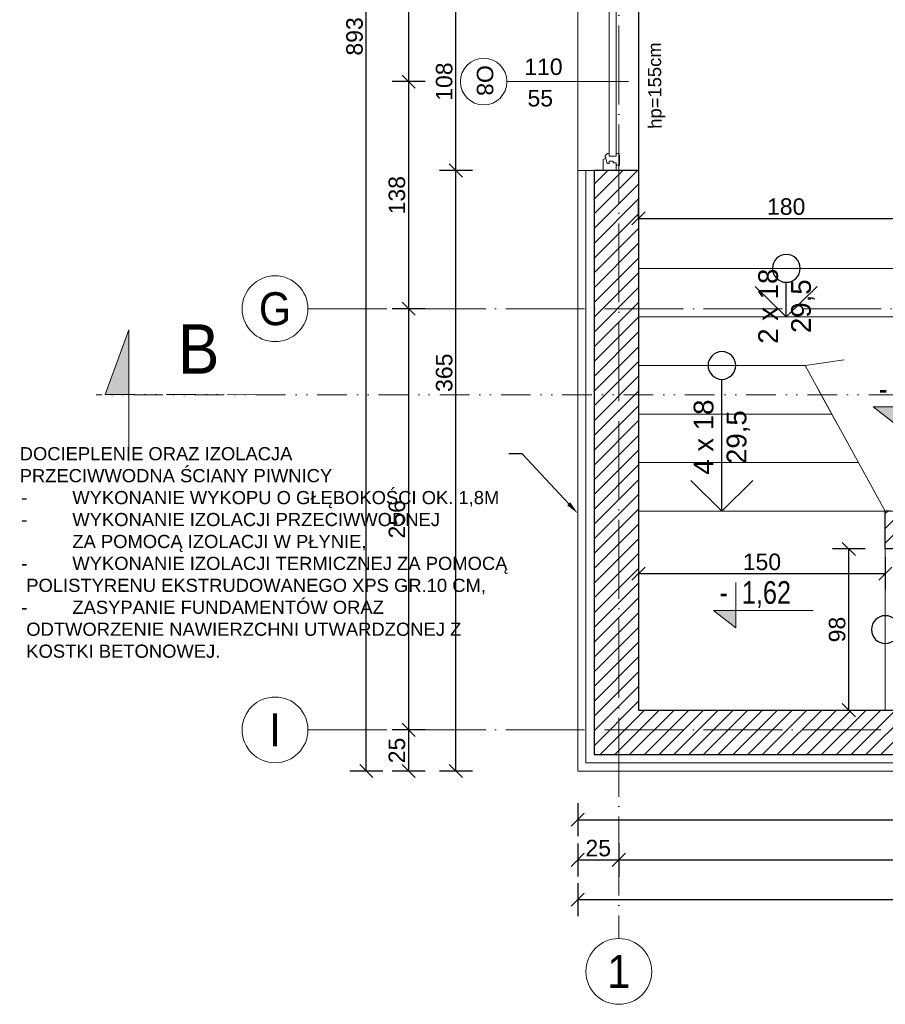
# Model space of a CAD drawing. Header units: millimetres. Extents: x -2720 to 125583, y -8970 to 34912.
# Tile 12 of 105: x 8719 to 9245, y 18026 to 18624. Entities that reach past the tile are written whole.
import ezdxf
from ezdxf import colors
from ezdxf.entities.mleader import LeaderData, LeaderLine
from ezdxf.enums import TextEntityAlignment as Align
from ezdxf.math import Vec2, Vec3

# ---------------------------------------------------------------- set-up
doc = ezdxf.new("R2010")
doc.units = ezdxf.units.MM
for name, pattern in [('1KS_2KP-50', [37.05, 12, 6, -6.35, 0, -6.35, 0, -6.35]), ('ACAD_ISO03W100', [30, 12, -18]), ('ACAD_ISO04W100', [30, 24, -3, 0, -3]), ('Osie$0$CONTINOUS', [0])]:
    doc.linetypes.add(name, pattern=pattern)
for name, color, linetype, lineweight, true_color in [('A_DZIAŁOWA_PROJEKTOWANE', 7, 'Continuous', 18, 0x007cb0), ('A_HATCH', 7, 'Continuous', 5, 0x999999), ('A_IZOLEACJA TERMI_PROJEKTOWANA', 7, 'Continuous', 15, 0x0089b6)]:
    doc.layers.add(name, color=color, linetype=linetype, lineweight=lineweight, true_color=true_color)
for name, color, linetype, lineweight in [('A_KONST_ISTNIEJĄCE', 83, 'Continuous', 25), ('A_LINIA PRZEKROJOWA', 223, '1KS_2KP-50', 15), ('A_OPISY', 40, 'Continuous', 9), ('A_OSIE KONSTRUKCYJNE', 150, 'ACAD_ISO04W100', 5), ('A_STOLARKA OKIENNA', 141, 'Continuous', 15), ('A_TEKST', 7, 'Continuous', 15), ('A_WIDOK', 141, 'Continuous', 13), ('A_WYMIAROWANIE', 7, 'Continuous', 9)]:
    doc.layers.add(name, color=color, linetype=linetype, lineweight=lineweight)
doc.layers.add('A_NIEWIDOCZNE  POMOCNICZE', color=252, linetype='ACAD_ISO03W100', lineweight=5, plot=False)
doc.layers.add('AA OPISY', color=40, linetype='Continuous')
doc.styles.add('APLUS', font='arial.ttf', dxfattribs={"width": 0.6})
doc.styles.add('DEMIURG_100_etykiety', font='arial.ttf', dxfattribs={"width": 0.9, "height": 30})
doc.styles.add('DEMIURG_100_opisy', font='arial.ttf', dxfattribs={"width": 0.9, "height": 20})
doc.styles.get("Standard").update_dxf_attribs({"font": 'arial.ttf'})
doc.linetypes.add('BATTING', pattern='A,0.0001,-0.1,[134,ltypeshp.shx,S=0.1,R=0,X=-0.1,Y=0],-0.2,[134,ltypeshp.shx,S=0.1,R=180,X=0.1,Y=0],-0.1', length=0.4001)
doc.dimstyles.new('1 do 100', dxfattribs={"dimtxt": 10, "dimasz": 8, "dimexe": 10, "dimexo": 10, "dimgap": 2, "dimtad": 1, "dimdec": 0, "dimtxsty": 'Standard', "dimblk": 'OBLIQUE', "dimcen": 2.5, "dimadec": 0, "dimazin": 0, "dimtfac": 1, "dimtdec": 0, "dimtmove": 0, "dimatfit": 3, "dimldrblk": 'OBLIQUE', "dimfxl": 10, "dimfxlon": 1, "dimarcsym": 0})

# ---------------------------------------------------------------- blocks, each defined once
blk = doc.blocks.new('*U139')
at = {"color": 144}
for p, q in [((-26, 0), (-26, -8)), ((-26, 0), (-19.32, 0)), ((-26, 0), (-26, -8)), ((-19.32, 0), (-18.74, -1.55)), ((75.32, 0), (74.74, -1.55)), ((82, 0), (75.32, 0)), ((82, 0), (82, -8)), ((-21.76, -2.4), (-18.74, -1.55)), ((-21.76, -3.73), (-21.76, -2.4)), ((-20.39, -3.73), (-21.76, -3.73)), ((-20.39, -6.06), (-20.39, -3.73)), ((-18.74, -1.55), (-17.89, -1.55)), ((-17.89, -1.55), (-17.99, -1.01)), ((-17.25, -7.98), (-17.25, -3.66)), ((-17.25, -3.66), (-15.62, -3.66)), ((73.25, -3.66), (71.62, -3.66)), ((73.25, -7.98), (73.25, -3.66)), ((73.89, -1.55), (73.99, -1.01)), ((74.74, -1.55), (73.89, -1.55)), ((77.76, -2.4), (74.74, -1.55)), ((76.39, -6.06), (76.39, -3.73)), ((76.39, -3.73), (77.76, -3.73)), ((77.76, -3.73), (77.76, -2.4)), ((-26, -8), (-22.8, -8)), ((-22.8, -8), (-22.8, -9.92)), ((-22.8, -8), (-21.41, -8)), ((-22.8, -9.92), (-16.94, -9.92)), ((-21.41, -8), (-21.41, -6.06)), ((-21.41, -6.06), (-20.39, -6.06)), ((-15.66, -7.98), (-17.25, -7.98)), ((-15.66, -9.03), (-15.66, -7.98)), ((71.66, -9.03), (71.66, -7.98)), ((71.66, -7.98), (73.25, -7.98)), ((78.8, -9.92), (72.94, -9.92)), ((77.41, -6.06), (76.39, -6.06)), ((77.41, -8), (77.41, -6.06)), ((78.8, -8), (77.41, -8)), ((82, -8), (78.8, -8)), ((78.8, -8), (78.8, -9.92))]:
    blk.add_line(p, q, dxfattribs=at)
blk.add_lwpolyline([(-17.25, -3.66), (73.25, -3.66), (73.25, -7.98), (-17.25, -7.98)], close=True, dxfattribs=at)
for centre, radius, start, end in [((-18.13, -3.52), 2.51, 356.81051, 86.81051), ((74.13, -3.52), 2.51, 93.18949, 183.18949), ((-17.03, -8.42), 1.5, 273.35533, 335.68535), ((73.03, -8.42), 1.5, 204.31465, 266.64467)]:
    blk.add_arc(centre, radius, start, end, dxfattribs=at)
blk = doc.blocks.new('*U114')
at = {"layer": 'AA OPISY'}
for q in [(72.47, 18.82), (-136.57, 0), (72.47, -18.82)]:
    blk.add_line((91, 0), q, dxfattribs=at)
blk.add_circle((-145, 0), 8.43, dxfattribs=at)
blk = doc.blocks.new('*U115')
at = {"layer": 'AA OPISY'}
for q in [(-75.03, 18.82), (-136.57, 0), (-75.03, -18.82)]:
    blk.add_line((-56.5, 0), q, dxfattribs=at)
blk.add_circle((-145, 0), 8.43, dxfattribs=at)
blk = doc.blocks.new('*U116')
at = {"layer": 'AA OPISY'}
for q in [(-134.03, 18.82), (-136.57, 0), (-134.03, -18.82)]:
    blk.add_line((-115.5, 0), q, dxfattribs=at)
blk.add_circle((-145, 0), 8.43, dxfattribs=at)
blk = doc.blocks.new('WARTOŚĆ')
at = {"layer": 'A_OPISY', "color": 144}
blk.add_line((0, 0), (0, 73.97), dxfattribs=at)
blk.add_circle((0, 88.12), 14.15, dxfattribs=at)
blk.add_attdef('OZ', (-9.99, 82.42), '', height=10, dxfattribs=at)
for tag, p in [('S', (-4.03, 32.64)), ('H', (15.09, 32.64))]:
    blk.add_attdef(tag, p, '', height=10, rotation=90, dxfattribs=at)
blk = doc.blocks.new('*U8')
blk.add_hatch(color=256).paths.add_polyline_path([(0, 0.1532), (-0.198, 0.1532), (0, 0)])
blk.add_line((0, 0.1532), (0, 0.4))
blk.add_lwpolyline([(0, 0.1532), (0, 0), (-0.198, 0.1532), (0.6852, 0.1532)])
at = {"style": 'APLUS', "width": 0.8}
blk.add_attdef('%%P_0.00', text='', height=0.2, dxfattribs=at).set_placement((-0.1457, 0.1532), align=Align.BOTTOM_LEFT)
blk = doc.blocks.new('_Oblique')
at = {"color": 0, "linetype": 'ByBlock', "lineweight": -2}
blk.add_line((-0.5, -0.5), (0.5, 0.5), dxfattribs=at)
blk = doc.blocks.new('*D149')
at = {"layer": 'A_WYMIAROWANIE', "color": 0, "lineweight": -2, "ltscale": 2, "transparency": 16777216}
for p, q in [((8993.74, 18532.7), (8973.74, 18532.7)), ((8983.74, 18167.66), (8983.74, 18532.7)), ((8993.74, 18167.66), (8973.74, 18167.66))]:
    blk.add_line(p, q, dxfattribs=at)
at = {"layer": 'Defpoints', "color": 0, "ltscale": 2, "transparency": 16777216}
for p in [(8983.74, 18532.7), (9057.76, 18532.7), (9057.76, 18167.66)]:
    blk.add_point(p, dxfattribs=at)
at = {"layer": 'A_WYMIAROWANIE', "color": 0, "lineweight": -2, "ltscale": 2, "transparency": 16777216, "xscale": 8, "yscale": 8, "zscale": 8}
for p, rotation in [((8983.74, 18532.7), 90), ((8983.74, 18167.66), 270)]:
    blk.add_blockref('_Oblique', p, dxfattribs=dict(at, rotation=rotation))
at = {"layer": 'A_WYMIAROWANIE', "color": 0, "ltscale": 2, "transparency": 16777216, "insert": (8976.64, 18409.76), "char_height": 10, "attachment_point": 5, "rotation": 90}
blk.add_mtext('365', dxfattribs=at)
blk = doc.blocks.new('*D150')
at = {"layer": 'A_WYMIAROWANIE', "color": 0, "lineweight": -2, "ltscale": 2, "transparency": 16777216}
for p, q in [((8993.74, 18640.7), (8973.74, 18640.7)), ((8983.74, 18532.7), (8983.74, 18640.7)), ((8993.74, 18532.7), (8973.74, 18532.7))]:
    blk.add_line(p, q, dxfattribs=at)
at = {"layer": 'Defpoints', "color": 0, "ltscale": 2, "transparency": 16777216}
for p in [(8983.74, 18640.7), (9057.76, 18640.7), (9057.76, 18532.7)]:
    blk.add_point(p, dxfattribs=at)
at = {"layer": 'A_WYMIAROWANIE', "color": 0, "lineweight": -2, "ltscale": 2, "transparency": 16777216, "xscale": 8, "yscale": 8, "zscale": 8}
for p, rotation in [((8983.74, 18640.7), 90), ((8983.74, 18532.7), 270)]:
    blk.add_blockref('_Oblique', p, dxfattribs=dict(at, rotation=rotation))
at = {"layer": 'A_WYMIAROWANIE', "color": 0, "ltscale": 2, "transparency": 16777216, "insert": (8976.64, 18586.7), "char_height": 10, "attachment_point": 5, "rotation": 90}
blk.add_mtext('108', dxfattribs=at)
blk = doc.blocks.new('*D155')
at = {"layer": 'A_WYMIAROWANIE', "color": 0, "lineweight": -2, "ltscale": 2, "transparency": 16777216}
for p, q in [((9094.76, 18503.57), (9094.76, 18513.57)), ((9274.26, 18493.57), (9274.26, 18513.57)), ((9094.76, 18503.57), (9274.26, 18503.57))]:
    blk.add_line(p, q, dxfattribs=at)
at = {"layer": 'Defpoints', "color": 0, "ltscale": 2, "transparency": 16777216}
for p in [(9274.26, 18503.57), (9094.76, 18497.36), (9274.26, 18473.16)]:
    blk.add_point(p, dxfattribs=at)
at = {"layer": 'A_WYMIAROWANIE', "color": 0, "lineweight": -2, "ltscale": 2, "transparency": 16777216, "xscale": 8, "yscale": 8, "zscale": 8, "rotation": 180}
blk.add_blockref('_Oblique', (9094.76, 18503.57), dxfattribs=at)
at = {"layer": 'A_WYMIAROWANIE', "color": 0, "lineweight": -2, "ltscale": 2, "transparency": 16777216, "xscale": 8, "yscale": 8, "zscale": 8}
blk.add_blockref('_Oblique', (9274.26, 18503.57), dxfattribs=at)
at = {"layer": 'A_WYMIAROWANIE', "color": 0, "ltscale": 2, "transparency": 16777216, "insert": (9184.51, 18510.68), "char_height": 10, "attachment_point": 5}
blk.add_mtext('180', dxfattribs=at)
blk = doc.blocks.new('*D171')
at = {"layer": 'A_WYMIAROWANIE', "color": 0, "lineweight": -2, "ltscale": 2, "transparency": 16777216}
for p, q in [((9232.62, 18302.66), (9212.62, 18302.66)), ((9222.62, 18204.66), (9222.62, 18302.66)), ((9222.62, 18204.66), (9232.62, 18204.66))]:
    blk.add_line(p, q, dxfattribs=at)
at = {"layer": 'Defpoints', "color": 0, "ltscale": 2, "transparency": 16777216}
for p in [(9222.62, 18302.66), (9274.26, 18302.66), (9221.96, 18204.66)]:
    blk.add_point(p, dxfattribs=at)
at = {"layer": 'A_WYMIAROWANIE', "color": 0, "lineweight": -2, "ltscale": 2, "transparency": 16777216, "xscale": 8, "yscale": 8, "zscale": 8}
for p, rotation in [((9222.62, 18302.66), 90), ((9222.62, 18204.66), 270)]:
    blk.add_blockref('_Oblique', p, dxfattribs=dict(at, rotation=rotation))
at = {"layer": 'A_WYMIAROWANIE', "color": 0, "ltscale": 2, "transparency": 16777216, "insert": (9215.51, 18253.66), "char_height": 10, "attachment_point": 5, "rotation": 90}
blk.add_mtext('98', dxfattribs=at)
blk = doc.blocks.new('*D172')
at = {"layer": 'A_WYMIAROWANIE', "color": 0, "lineweight": -2, "ltscale": 2, "transparency": 16777216}
for p, q in [((9094.76, 18297.63), (9094.76, 18277.63)), ((9244.76, 18297.63), (9244.76, 18277.63)), ((9094.76, 18287.63), (9244.76, 18287.63))]:
    blk.add_line(p, q, dxfattribs=at)
at = {"layer": 'Defpoints', "color": 0, "ltscale": 2, "transparency": 16777216}
for p in [(9094.76, 18312.16), (9244.76, 18312.16), (9244.76, 18287.63)]:
    blk.add_point(p, dxfattribs=at)
at = {"layer": 'A_WYMIAROWANIE', "color": 0, "lineweight": -2, "ltscale": 2, "transparency": 16777216, "xscale": 8, "yscale": 8, "zscale": 8, "rotation": 180}
blk.add_blockref('_Oblique', (9094.76, 18287.63), dxfattribs=at)
at = {"layer": 'A_WYMIAROWANIE', "color": 0, "lineweight": -2, "ltscale": 2, "transparency": 16777216, "xscale": 8, "yscale": 8, "zscale": 8}
blk.add_blockref('_Oblique', (9244.76, 18287.63), dxfattribs=at)
at = {"layer": 'A_WYMIAROWANIE', "color": 0, "ltscale": 2, "transparency": 16777216, "insert": (9169.76, 18294.73), "char_height": 10, "attachment_point": 5}
blk.add_mtext('150', dxfattribs=at)
blk = doc.blocks.new('*D412')
at = {"layer": 'A_WYMIAROWANIE', "color": 0, "lineweight": -2, "ltscale": 2, "transparency": 16777216}
for p, q in [((8965.02, 18744.7), (8945.02, 18744.7)), ((8955.02, 18744.7), (8955.02, 18586.7)), ((8965.02, 18586.7), (8945.02, 18586.7))]:
    blk.add_line(p, q, dxfattribs=at)
at = {"layer": 'Defpoints', "color": 0, "ltscale": 2, "transparency": 16777216}
for p in [(9051.76, 18744.7), (8955.02, 18586.7), (9051.76, 18586.7)]:
    blk.add_point(p, dxfattribs=at)
at = {"layer": 'A_WYMIAROWANIE', "color": 0, "lineweight": -2, "ltscale": 2, "transparency": 16777216, "xscale": 8, "yscale": 8, "zscale": 8}
for p, rotation in [((8955.02, 18744.7), 90), ((8955.02, 18586.7), 270)]:
    blk.add_blockref('_Oblique', p, dxfattribs=dict(at, rotation=rotation))
at = {"layer": 'A_WYMIAROWANIE', "color": 0, "ltscale": 2, "transparency": 16777216, "insert": (8947.91, 18665.7), "char_height": 10, "attachment_point": 5, "rotation": 90}
blk.add_mtext('158', dxfattribs=at)
blk = doc.blocks.new('*D413')
at = {"layer": 'A_WYMIAROWANIE', "color": 0, "lineweight": -2, "ltscale": 2, "transparency": 16777216}
for p, q in [((8965.02, 18586.7), (8945.02, 18586.7)), ((8955.02, 18586.7), (8955.02, 18448.66)), ((8965.02, 18448.66), (8945.02, 18448.66))]:
    blk.add_line(p, q, dxfattribs=at)
at = {"layer": 'Defpoints', "color": 0, "ltscale": 2, "transparency": 16777216}
for p in [(9051.76, 18586.7), (8955.02, 18448.66), (9037.19, 18448.66)]:
    blk.add_point(p, dxfattribs=at)
at = {"layer": 'A_WYMIAROWANIE', "color": 0, "lineweight": -2, "ltscale": 2, "transparency": 16777216, "xscale": 8, "yscale": 8, "zscale": 8}
for p, rotation in [((8955.02, 18586.7), 90), ((8955.02, 18448.66), 270)]:
    blk.add_blockref('_Oblique', p, dxfattribs=dict(at, rotation=rotation))
at = {"layer": 'A_WYMIAROWANIE', "color": 0, "ltscale": 2, "transparency": 16777216, "insert": (8947.91, 18517.68), "char_height": 10, "attachment_point": 5, "rotation": 90}
blk.add_mtext('138', dxfattribs=at)
blk = doc.blocks.new('*D414')
at = {"layer": 'A_WYMIAROWANIE', "color": 0, "lineweight": -2, "ltscale": 2, "transparency": 16777216}
for p, q in [((8965.02, 18448.66), (8945.02, 18448.66)), ((8955.02, 18448.66), (8955.02, 18192.66)), ((8965.02, 18192.66), (8945.02, 18192.66))]:
    blk.add_line(p, q, dxfattribs=at)
at = {"layer": 'Defpoints', "color": 0, "ltscale": 2, "transparency": 16777216}
for p in [(9037.19, 18448.66), (8955.02, 18192.66), (9057.76, 18192.66)]:
    blk.add_point(p, dxfattribs=at)
at = {"layer": 'A_WYMIAROWANIE', "color": 0, "lineweight": -2, "ltscale": 2, "transparency": 16777216, "xscale": 8, "yscale": 8, "zscale": 8}
for p, rotation in [((8955.02, 18448.66), 90), ((8955.02, 18192.66), 270)]:
    blk.add_blockref('_Oblique', p, dxfattribs=dict(at, rotation=rotation))
at = {"layer": 'A_WYMIAROWANIE', "color": 0, "ltscale": 2, "transparency": 16777216, "insert": (8947.91, 18320.66), "char_height": 10, "attachment_point": 5, "rotation": 90}
blk.add_mtext('256', dxfattribs=at)
blk = doc.blocks.new('*D415')
at = {"layer": 'A_WYMIAROWANIE', "color": 0, "lineweight": -2, "ltscale": 2, "transparency": 16777216}
for p, q in [((8965.02, 18192.66), (8945.02, 18192.66)), ((8955.02, 18192.66), (8955.02, 18167.66)), ((8965.02, 18167.66), (8945.02, 18167.66))]:
    blk.add_line(p, q, dxfattribs=at)
at = {"layer": 'Defpoints', "color": 0, "ltscale": 2, "transparency": 16777216}
for p in [(9057.76, 18192.66), (8955.02, 18167.66), (9057.76, 18167.66)]:
    blk.add_point(p, dxfattribs=at)
at = {"layer": 'A_WYMIAROWANIE', "color": 0, "lineweight": -2, "ltscale": 2, "transparency": 16777216, "xscale": 8, "yscale": 8, "zscale": 8}
for p, rotation in [((8955.02, 18192.66), 90), ((8955.02, 18167.66), 270)]:
    blk.add_blockref('_Oblique', p, dxfattribs=dict(at, rotation=rotation))
at = {"layer": 'A_WYMIAROWANIE', "color": 0, "ltscale": 2, "transparency": 16777216, "insert": (8947.91, 18180.16), "char_height": 10, "attachment_point": 5, "rotation": 90}
blk.add_mtext('25', dxfattribs=at)
blk = doc.blocks.new('*D416')
at = {"layer": 'A_WYMIAROWANIE', "color": 0, "lineweight": -2, "ltscale": 2, "transparency": 16777216}
for p, q in [((8939.26, 19060.66), (8919.26, 19060.66)), ((8929.26, 18167.66), (8929.26, 19060.66)), ((8939.26, 18167.66), (8919.26, 18167.66))]:
    blk.add_line(p, q, dxfattribs=at)
at = {"layer": 'Defpoints', "color": 0, "ltscale": 2, "transparency": 16777216}
for p in [(8929.26, 19060.66), (9067.76, 19060.66), (9057.76, 18167.66)]:
    blk.add_point(p, dxfattribs=at)
at = {"layer": 'A_WYMIAROWANIE', "color": 0, "lineweight": -2, "ltscale": 2, "transparency": 16777216, "xscale": 8, "yscale": 8, "zscale": 8}
for p, rotation in [((8929.26, 19060.66), 90), ((8929.26, 18167.66), 270)]:
    blk.add_blockref('_Oblique', p, dxfattribs=dict(at, rotation=rotation))
at = {"layer": 'A_WYMIAROWANIE', "color": 0, "ltscale": 2, "transparency": 16777216, "insert": (8922.15, 18614.16), "char_height": 10, "attachment_point": 5, "rotation": 90}
blk.add_mtext('893', dxfattribs=at)
blk = doc.blocks.new('*D417')
at = {"layer": 'A_WYMIAROWANIE', "color": 0, "lineweight": -2, "ltscale": 2, "transparency": 16777216}
for p, q in [((9057.76, 18148.1), (9057.76, 18128.1)), ((9751.76, 18148.1), (9751.76, 18128.1)), ((9057.76, 18138.1), (9751.76, 18138.1))]:
    blk.add_line(p, q, dxfattribs=at)
at = {"layer": 'Defpoints', "color": 0, "ltscale": 2, "transparency": 16777216}
for p in [(9057.76, 18167.66), (9751.76, 18167.66), (9751.76, 18138.1)]:
    blk.add_point(p, dxfattribs=at)
at = {"layer": 'A_WYMIAROWANIE', "color": 0, "lineweight": -2, "ltscale": 2, "transparency": 16777216, "xscale": 8, "yscale": 8, "zscale": 8, "rotation": 180}
blk.add_blockref('_Oblique', (9057.76, 18138.1), dxfattribs=at)
at = {"layer": 'A_WYMIAROWANIE', "color": 0, "lineweight": -2, "ltscale": 2, "transparency": 16777216, "xscale": 8, "yscale": 8, "zscale": 8}
blk.add_blockref('_Oblique', (9751.76, 18138.1), dxfattribs=at)
at = {"layer": 'A_WYMIAROWANIE', "color": 0, "ltscale": 2, "transparency": 16777216, "insert": (9404.76, 18145.2), "char_height": 10, "attachment_point": 5}
blk.add_mtext('694', dxfattribs=at)
blk = doc.blocks.new('*D419')
at = {"layer": 'A_WYMIAROWANIE', "color": 0, "lineweight": -2, "ltscale": 2, "transparency": 16777216}
for p, q in [((9057.76, 18123.65), (9057.76, 18103.65)), ((9082.76, 18123.65), (9082.76, 18103.65)), ((9057.76, 18113.65), (9082.76, 18113.65))]:
    blk.add_line(p, q, dxfattribs=at)
at = {"layer": 'Defpoints', "color": 0, "ltscale": 2, "transparency": 16777216}
for p in [(9057.76, 18167.66), (9082.76, 18156.26), (9082.76, 18113.65)]:
    blk.add_point(p, dxfattribs=at)
at = {"layer": 'A_WYMIAROWANIE', "color": 0, "lineweight": -2, "ltscale": 2, "transparency": 16777216, "xscale": 8, "yscale": 8, "zscale": 8, "rotation": 180}
blk.add_blockref('_Oblique', (9057.76, 18113.65), dxfattribs=at)
at = {"layer": 'A_WYMIAROWANIE', "color": 0, "lineweight": -2, "ltscale": 2, "transparency": 16777216, "xscale": 8, "yscale": 8, "zscale": 8}
blk.add_blockref('_Oblique', (9082.76, 18113.65), dxfattribs=at)
at = {"layer": 'A_WYMIAROWANIE', "color": 0, "ltscale": 2, "transparency": 16777216, "insert": (9070.26, 18120.76), "char_height": 10, "attachment_point": 5}
blk.add_mtext('25', dxfattribs=at)
blk = doc.blocks.new('*D420')
at = {"layer": 'A_WYMIAROWANIE', "color": 0, "lineweight": -2, "ltscale": 2, "transparency": 16777216}
for p, q in [((9082.76, 18123.65), (9082.76, 18103.65)), ((9751.76, 18123.65), (9751.76, 18103.65)), ((9082.76, 18113.65), (9751.76, 18113.65))]:
    blk.add_line(p, q, dxfattribs=at)
at = {"layer": 'Defpoints', "color": 0, "ltscale": 2, "transparency": 16777216}
for p in [(9751.76, 18167.66), (9082.76, 18156.26), (9751.76, 18113.65)]:
    blk.add_point(p, dxfattribs=at)
at = {"layer": 'A_WYMIAROWANIE', "color": 0, "lineweight": -2, "ltscale": 2, "transparency": 16777216, "xscale": 8, "yscale": 8, "zscale": 8, "rotation": 180}
blk.add_blockref('_Oblique', (9082.76, 18113.65), dxfattribs=at)
at = {"layer": 'A_WYMIAROWANIE', "color": 0, "lineweight": -2, "ltscale": 2, "transparency": 16777216, "xscale": 8, "yscale": 8, "zscale": 8}
blk.add_blockref('_Oblique', (9751.76, 18113.65), dxfattribs=at)
at = {"layer": 'A_WYMIAROWANIE', "color": 0, "ltscale": 2, "transparency": 16777216, "insert": (9417.26, 18120.76), "char_height": 10, "attachment_point": 5}
blk.add_mtext('669', dxfattribs=at)
blk = doc.blocks.new('*D423')
at = {"layer": 'A_WYMIAROWANIE', "color": 0, "lineweight": -2, "ltscale": 2, "transparency": 16777216}
for p, q in [((9057.76, 18099.48), (9057.76, 18079.48)), ((9914.76, 18099.48), (9914.76, 18079.48)), ((9057.76, 18089.48), (9914.76, 18089.48))]:
    blk.add_line(p, q, dxfattribs=at)
at = {"layer": 'Defpoints', "color": 0, "ltscale": 2, "transparency": 16777216}
for p in [(9914.76, 18347.31), (9057.76, 18167.66), (9914.76, 18089.48)]:
    blk.add_point(p, dxfattribs=at)
at = {"layer": 'A_WYMIAROWANIE', "color": 0, "lineweight": -2, "ltscale": 2, "transparency": 16777216, "xscale": 8, "yscale": 8, "zscale": 8, "rotation": 180}
blk.add_blockref('_Oblique', (9057.76, 18089.48), dxfattribs=at)
at = {"layer": 'A_WYMIAROWANIE', "color": 0, "lineweight": -2, "ltscale": 2, "transparency": 16777216, "xscale": 8, "yscale": 8, "zscale": 8}
blk.add_blockref('_Oblique', (9914.76, 18089.48), dxfattribs=at)
at = {"layer": 'A_WYMIAROWANIE', "color": 0, "ltscale": 2, "transparency": 16777216, "insert": (9486.26, 18096.58), "char_height": 10, "attachment_point": 5}
blk.add_mtext('857', dxfattribs=at)
blk = doc.blocks.new('linia przekroju')
at = {"linetype": 'Continuous', "lineweight": 5}
h = blk.add_hatch(color=256, dxfattribs=at)
h.dxf.hatch_style = 1
h.paths.add_polyline_path([(0, -40.51), (0, 39.3), (14.4, 0), (0, 0)])
at = {"linetype": 'Continuous'}
blk.add_lwpolyline([(0, -40.51), (0, 39.3), (14.4, 0), (0, 0)], close=True, dxfattribs=at)
blk.add_lwpolyline([(14.4, 0), (-87.57, -0.09)])
at = {"linetype": 'Continuous', "style": 'DEMIURG_100_etykiety', "width": 0.9, "flags": 8}
blk.add_attdef('NR_PRZEKROJU', (-55.09, 12.57), '', height=30, dxfattribs=at)

msp = doc.modelspace()

# ---------------------------------------------------------------- hatches: boundary and pattern name
at = {"layer": 'A_HATCH'}
h = msp.add_hatch(dxfattribs=at)
h.set_pattern_fill('ANSI31', color=256, scale=2)
h.set_pattern_definition([(45, (-3039.768, 355.087), (-4.490128, 4.490128), [])])
h.paths.add_polyline_path([(9887.76, 18730.66), (9567.76, 18730.66), (9567.76, 18645.66), (9597.76, 18645.66), (9597.76, 18700.66), (9887.76, 18700.66)], flags=17)
h.paths.add_polyline_path([(9597.76, 18585.66), (9567.76, 18585.66), (9567.76, 18560.66), (9597.76, 18560.66)], flags=17)
h.paths.add_polyline_path([(9714.76, 18455.66), (9274.26, 18455.66), (9274.26, 18425.66), (9714.76, 18425.66)], flags=17)
h.paths.add_polyline_path([(9570.76, 18325.66), (9247.76, 18325.66), (9244.76, 18325.66), (9244.76, 18302.66), (9570.76, 18302.66)], flags=17)
h.paths.add_polyline_path([(9887.76, 18523.42), (9910.26, 18523.42), (9887.76, 18523.42), (9887.76, 18347.66), (9754.76, 18347.66), (9754.76, 18455.66), (9714.76, 18455.66), (9714.76, 18425.66), (9714.76, 18204.66), (9570.76, 18204.66), (9094.76, 18204.66), (9094.76, 18419.66), (9094.76, 18532.7), (9067.76, 18532.7), (9067.76, 18419.66), (9067.76, 18177.66), (9741.76, 18177.66), (9741.76, 18320.66), (9914.76, 18320.66), (9914.76, 19060.66), (9067.76, 19060.66), (9067.76, 18798.7), (9094.76, 18798.7), (9094.76, 19033.66), (9887.76, 19033.66)])

# ---------------------------------------------------------------- linework, layer by layer
at = {"layer": 'A_IZOLEACJA TERMI_PROJEKTOWANA', "ltscale": 2}
msp.add_line((9067.76, 18532.7), (9057.76, 18532.7), dxfattribs=at)
msp.add_lwpolyline([(9057.76, 19160.66), (9057.76, 18419.66), (9057.76, 18167.66), (9751.76, 18167.66)], dxfattribs=at)
at = {"layer": 'A_IZOLEACJA TERMI_PROJEKTOWANA', "linetype": 'BATTING', "ltscale": 10}
msp.add_lwpolyline([(9062.76, 18532.7), (9062.76, 18419.66), (9062.76, 18172.66), (9741.76, 18172.66)], dxfattribs=at)
at = {"layer": 'A_KONST_ISTNIEJĄCE', "ltscale": 2}
for p, q in [((9094.76, 18532.7), (9067.76, 18532.7)), ((9247.76, 18325.66), (9244.76, 18325.66)), ((9244.76, 18302.66), (9244.76, 18325.66)), ((9570.76, 18302.66), (9244.76, 18302.66))]:
    msp.add_line(p, q, dxfattribs=at)
for points in [[(9094.76, 19033.66), (9094.76, 18419.66), (9094.76, 18204.66), (9570.76, 18204.66)], [(9067.76, 18532.7), (9067.76, 18419.66), (9067.76, 18177.66), (9741.76, 18177.66)]]:
    msp.add_lwpolyline(points, dxfattribs=at)
at = {"layer": 'A_LINIA PRZEKROJOWA'}
msp.add_line((9960.43, 18396.4), (8765.15, 18396.4), dxfattribs=at)
at = {"layer": 'A_NIEWIDOCZNE  POMOCNICZE', "ltscale": 2}
for points in [[(9567.76, 18715.66), (9567.76, 18455.66), (9274.26, 18455.66), (9274.26, 18473.16), (9094.76, 18473.16), (9094.76, 19033.66), (9392.76, 19026.16), (9392.76, 18715.66), (9567.76, 18715.66)], [(9274.26, 18425.66), (9714.76, 18425.66), (9714.76, 18204.66), (9570.76, 18204.66), (9570.76, 18325.66), (9244.76, 18325.66), (9195.99, 18414.16), (9274.26, 18425.66)]]:
    msp.add_lwpolyline(points, dxfattribs=at)
at = {"layer": 'A_OSIE KONSTRUKCYJNE', "ltscale": 2}
for p, q in [((9082.76, 19221.75), (9082.76, 18065.87)), ((8893.8, 18448.66), (10074.28, 18448.66)), ((8893.8, 18192.66), (10074.28, 18192.66))]:
    msp.add_line(p, q, dxfattribs=at)
at = {"layer": 'A_OSIE KONSTRUKCYJNE', "linetype": 'Continuous'}
for centre in [(8873.8, 18448.66), (8873.8, 18192.66), (9082.76, 18045.87)]:
    msp.add_circle(centre, 20, dxfattribs=at)
at = {"layer": 'A_WIDOK', "ltscale": 2}
for p, q in [((9274.26, 18473.16), (9094.76, 18473.16)), ((9274.26, 18443.66), (9094.76, 18443.66)), ((9195.99, 18414.16), (9094.76, 18414.16)), ((9244.76, 18325.66), (9195.99, 18414.16)), ((9212.25, 18384.66), (9094.76, 18384.66)), ((9228.51, 18355.16), (9094.76, 18355.16)), ((9244.76, 18325.66), (9094.76, 18325.66)), ((9244.76, 18302.66), (9244.76, 18204.66))]:
    msp.add_line(p, q, dxfattribs=at)

# ---------------------------------------------------------------- block references
at = {"layer": 'A_LINIA PRZEKROJOWA'}
ref = msp.add_blockref('linia przekroju', (8784.9, 18396.49), dxfattribs=dict(at, xscale=-1))
ref.add_attrib('NR_PRZEKROJU', 'B', dxfattribs={"layer": '0', "linetype": 'Continuous', "height": 30, "style": 'DEMIURG_100_etykiety', "width": 0.9}).set_placement((8814.82, 18400.18), align=Align.BOTTOM_LEFT)
at = {"layer": 'A_OPISY', "color": 144, "transparency": 33554559}
ref = msp.add_blockref('WARTOŚĆ', (9088.75, 18586.7), dxfattribs=dict(at, xscale=-1, rotation=90))
ref.add_attrib('S', '110', (9025.31, 18590.73), dxfattribs={"color": 0, "height": 10})
ref.add_attrib('H', '55', (9027.26, 18571.6), dxfattribs={"color": 0, "height": 10})
ref.add_attrib('OZ', 'O8', (8996.45, 18596.69), dxfattribs={"color": 0, "height": 10, "rotation": 270})
at = {"layer": 'A_OPISY', "transparency": 33554559, "xscale": -1}
for name, p, rotation in [('*U116', (9184.56, 18328.16), 90), ('*U115', (9145.42, 18269.16), 90), ('*U114', (9389.76, 18253.66), 180)]:
    msp.add_blockref(name, p, dxfattribs=dict(at, rotation=rotation))
at = {"layer": 'A_OPISY', "transparency": 33554687, "xscale": 68.67492864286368, "yscale": 68.67492864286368, "zscale": 68.67492864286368, "rotation": 1.435389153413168e-05}
for p, values in [((9250.91, 18378.48), {'%%P_0.00': '-  2,34'}), ((9153.95, 18254.71), {'%%P_0.00': '-  1,62'})]:
    msp.add_blockref('*U8', p, dxfattribs=at).add_auto_attribs(values)
at = {"layer": 'A_STOLARKA OKIENNA', "color": 144, "transparency": 33554559, "xscale": -1, "rotation": 90}
msp.add_blockref('*U139', (9073.26, 18614.7), dxfattribs=at)

# ---------------------------------------------------------------- texts
at = {"layer": 'A_OPISY', "transparency": 33554559, "insert": (9105.79, 18584.3), "char_height": 8, "attachment_point": 5, "rotation": 90.4248}
msp.add_mtext_dynamic_manual_height_columns('hp=155cm', width=44.3905, gutter_width=12.5, heights=[0], dxfattribs=at)
at = {"layer": 'A_OSIE KONSTRUKCYJNE', "linetype": 'Osie$0$CONTINOUS', "style": 'DEMIURG_100_opisy', "width": 0.9}
for s, p in [('G', (8873.8, 18448.66)), ('I', (8873.8, 18192.66)), ('1', (9082.76, 18045.87))]:
    msp.add_text(s, height=20, dxfattribs=at).set_placement(p, align=Align.MIDDLE_CENTER)
at = {"layer": 'A_TEKST', "transparency": 33554559, "char_height": 12, "attachment_point": 5, "rotation": 90}
for s, insert in [('2 x 18\\P\\pxqc;29,5', (9184.64, 18450.19)), ('4 x 18\\P\\pxqc;29,5', (9145.42, 18370.62))]:
    msp.add_mtext_dynamic_manual_height_columns(s, width=91.3974, gutter_width=12.5, heights=[39.91], dxfattribs=dict(at, insert=insert))

# ---------------------------------------------------------------- dimensions: what is measured, and where the dimension line sits
at = {"layer": 'A_WYMIAROWANIE', "ltscale": 2}
for base, p1, p2, picture, middle in [((8929.26, 19060.66), (9057.76, 18167.66), (9067.76, 19060.66), '*D416', (8922.15, 18614.16)), ((9222.62, 18302.66), (9221.96, 18204.66), (9274.26, 18302.66), '*D171', (9215.51, 18253.66))]:
    dim = msp.add_linear_dim(base=base, p1=p1, p2=p2, angle=90, dimstyle='1 do 100', dxfattribs=at)
    dim.commit()
    dim.dimension.update_dxf_attribs({"geometry": picture, "text_midpoint": middle})
for base, p1, p2, picture, middle in [((8955.02, 18586.7), (9051.76, 18744.7), (9051.76, 18586.7), '*D412', (8947.91, 18665.7)), ((8983.74, 18640.7), (9057.76, 18532.7), (9057.76, 18640.7), '*D150', (8976.64, 18586.7)), ((8955.02, 18448.66), (9051.76, 18586.7), (9037.19, 18448.66), '*D413', (8947.91, 18517.68)), ((8955.02, 18192.66), (9037.19, 18448.66), (9057.76, 18192.66), '*D414', (8947.91, 18320.66)), ((8955.02, 18167.66), (9057.76, 18192.66), (9057.76, 18167.66), '*D415', (8947.91, 18180.16))]:
    dim = msp.add_linear_dim(base=base, p1=p1, p2=p2, angle=90, dimstyle='1 do 100', override={"dimtmove": 1}, dxfattribs=at)
    dim.commit()
    dim.dimension.update_dxf_attribs({"geometry": picture, "text_midpoint": middle})
dim = msp.add_linear_dim(base=(8983.74, 18532.7), p1=(9057.76, 18167.66), p2=(9057.76, 18532.7), angle=90, dimstyle='1 do 100', dxfattribs=at)
dim.commit()
dim.dimension.update_dxf_attribs({"geometry": '*D149', "text_midpoint": (8983.74, 18409.76), "dimtype": 160})
for base, p1, p2, picture, middle in [((9274.26444973, 18503.57383584), (9094.76444973, 18497.36242797), (9274.26444973, 18473.16011344), '*D155', (9184.51444973, 18510.67956572)), ((9914.76, 18089.48), (9057.76, 18167.66), (9914.76, 18347.31), '*D423', (9486.26, 18096.58)), ((9244.76, 18287.63), (9094.76, 18312.16), (9244.76, 18312.16), '*D172', (9169.76, 18294.73)), ((9751.76, 18138.1), (9057.76, 18167.66), (9751.76, 18167.66), '*D417', (9404.76, 18145.2)), ((9082.76, 18113.65), (9057.76, 18167.66), (9082.76, 18156.26), '*D419', (9070.26, 18120.76))]:
    dim = msp.add_linear_dim(base=base, p1=p1, p2=p2, dimstyle='1 do 100', dxfattribs=at)
    dim.commit()
    dim.dimension.update_dxf_attribs({"geometry": picture, "text_midpoint": middle})
dim = msp.add_linear_dim(base=(9751.76, 18113.65), p1=(9082.76, 18156.26), p2=(9751.76, 18167.66), dimstyle='1 do 100', override={"dimtmove": 1}, dxfattribs=at)
dim.commit()
dim.dimension.update_dxf_attribs({"geometry": '*D420', "text_midpoint": (9417.26, 18120.76)})

# ---------------------------------------------------------------- leaders
at = {"layer": 'A_DZIAŁOWA_PROJEKTOWANE', "ltscale": 2}
ml = msp.add_multileader_mtext('Standard', dxfattribs=at)
ml.set_content('DOCIEPLENIE ORAZ IZOLACJA\\PPRZECIWWODNA ŚCIANY PIWNICY\\P\\pi-3,l4,t4;-^IWYKONANIE WYKOPU O GŁĘBOKOŚCI OK. 1,8M\\P-^IWYKONANIE IZOLACJI PRZECIWWODNEJ\\P\\pi0,l0,tz;^IZA POMOCĄ IZOLACJI W PŁYNIE,\\P\\pi-3,l4,t4;-^IWYKONANIE IZOLACJI TERMICZNEJ ZA POMOCĄ POLISTYRENU EKSTRUDOWANEGO XPS GR.10 CM,\\P-^IZASYPANIE FUNDAMENTÓW ORAZ ODTWORZENIE NAWIERZCHNI UTWARDZONEJ Z KOSTKI BETONOWEJ.', color=256)
ml.set_leader_properties()
ml.build(insert=Vec2(0, 0))
ml.multileader.update_dxf_attribs({"arrow_head_size": 8})
ctx = ml.context
ctx.base_point, ctx.char_height, ctx.arrow_head_size, ctx.plane_origin = Vec3(8716.58, 18360.47), 8, 8, Vec3(9057.76, 18324.29)
notes = []
notes.append((ctx, [(0, (1, 1, 0), (9024, 18360.47), (-1, 0), 8, [(0, [(9057.76, 18324.29)], 0, [])])]))
ctx.mtext.insert, ctx.mtext.width, ctx.mtext.flow_direction = Vec3(8718.58, 18364.54), 299.0128, 5
for ctx, leaders in notes:
    for number, flags, end, landing, length, lines in leaders:
        leader = LeaderData()
        leader.index, (leader.has_last_leader_line, leader.has_dogleg_vector, leader.attachment_direction) = number, flags
        leader.last_leader_point, leader.dogleg_vector, leader.dogleg_length = Vec3(end), Vec3(landing), length
        for number, points, colour, breaks in lines:
            line = LeaderLine()
            line.index, line.vertices, line.color, line.breaks = number, Vec3.list(points), colors.encode_raw_color(colour), breaks
            leader.lines.append(line)
        ctx.leaders.append(leader)

doc.saveas('drawing.dxf')
